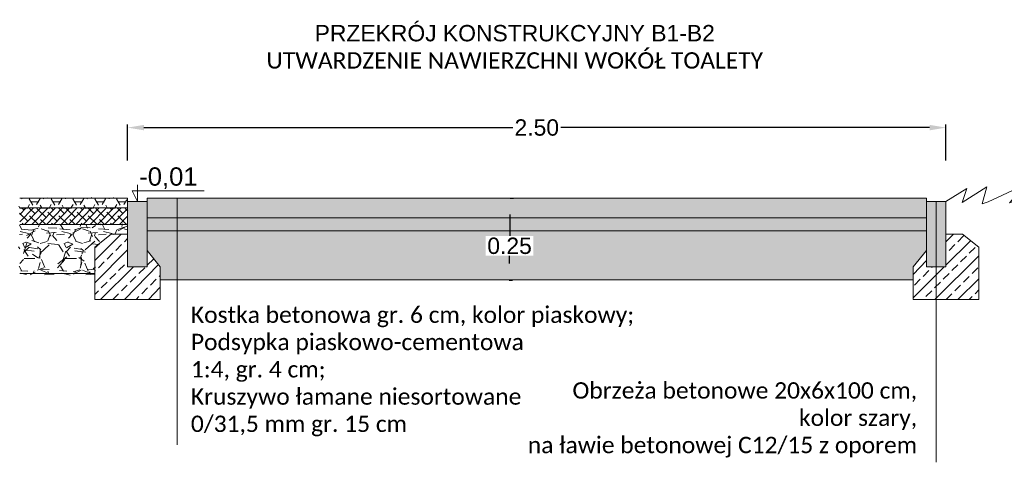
# Model space of a CAD drawing. Header units: metres. Extents: x 5507784 to 5508297, y 5948658 to 5948992.
# Tile 39 of 98: x 5507995.14 to 5507998.15, y 5948925.82 to 5948927.17. Entities that reach past the tile are written whole.
import ezdxf

# ---------------------------------------------------------------- set-up
doc = ezdxf.new("R2010")
doc.units = ezdxf.units.M
doc.layers.add('02 rysunki_tech', color=7, linetype='CONTINUOUS', lineweight=5, true_color=0x000000)
doc.layers.add('1_nawierzchnie', color=253, linetype='CONTINUOUS', lineweight=5)
doc.styles.get("Standard").update_dxf_attribs({"font": 'arial.ttf'})
doc.dimstyles.new('standard 20', dxfattribs={"dimtxt": 0.05, "dimasz": 0.05, "dimexe": 0.01, "dimexo": 0.001, "dimgap": 0.005, "dimtad": 0, "dimtih": 1, "dimtoh": 1, "dimzin": 0, "dimdsep": 46, "dimtxsty": 'Standard', "dimcen": 0.005, "dimclrd": 251, "dimclre": 251, "dimclrt": 251, "dimadec": 0, "dimazin": 0, "dimtfac": 1, "dimtofl": 0, "dimtmove": 0, "dimatfit": 3, "dimfxl": 0.1, "dimfxlon": 1, "dimtfill": 1, "dimtolj": 1, "dimtzin": 0, "dimarcsym": 0})
pattern_1 = [(228.0127875, (0.09144000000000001, 0.127), (-1.01600000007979, -1.142999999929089), [0.017086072, -1.69152418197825]), (184.969741, (0.08001, 0.1143), (1.523999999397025, 0.1270000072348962), [0.029320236, -2.9027024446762]), (132.5104471, (0.0508, 0.11176), (1.270000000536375, -1.396999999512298), [0.020674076, -2.046736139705]), (267.273689, (0.00127, 0.08001), (0.1270000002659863, 2.539999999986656), [0.026700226, -2.6433218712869]), (292.83365418, (0, 0.05334), (-0.6350000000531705, 1.523999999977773), [0.026181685, -2.5919903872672]), (357.2736889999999, (0.01016, 0.02921), (-2.539999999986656, 0.1270000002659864), [0.026700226, -2.6433218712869]), (37.69424047, (0.03683, 0.02794), (-1.650999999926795, -1.270000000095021), [0.03530968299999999, -3.495655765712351]), (72.25532837, (0.06477000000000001, 0.04953), (0.8890000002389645, 2.793999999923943), [0.033335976, -3.30026283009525]), (121.42956562, (0.07493, 0.08128), (-1.016000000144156, 1.650999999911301), [0.02679065, -2.652277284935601]), (175.2363583, (0.06096, 0.10414), (1.396999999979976, -0.1270000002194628), [0.030585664, -1.4986968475]), (222.3974378, (0.03048, 0.10668), (-1.523999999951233, -1.3970000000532), [0.03955389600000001, -3.91583862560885]), (138.81407483, (0.127, 0.07874), (-0.8889999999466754, 0.7620000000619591), [0.013500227, -1.3365282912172]), (171.4692344, (0.11684, 0.08763), (1.651000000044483, -0.2539999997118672), [0.025684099, -2.542731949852]), (225, (0.09144000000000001, 0.09144000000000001), (-1.776356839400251e-17, -0.127000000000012), [0.017960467, -0.1616446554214]), (203.19859051, (0.08255000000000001, 0.10668), (0.6350000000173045, 0.2539999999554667), [0.009672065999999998, -0.9575311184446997]), (291.80140949, (0.07366, 0.10287), (-0.1270000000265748, 0.3809999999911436), [0.013678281, -0.6702376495]), (30.96375653, (0.07874, 0.09017000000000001), (0.3810000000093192, 0.2539999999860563), [0.022215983, -0.7183149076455]), (161.56505118, (0.09779, 0.1016), (0.2540000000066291, -0.1269999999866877), [0.016064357, -0.3855449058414]), (16.389540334, (0, 0.10287), (1.270000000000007, 0.3810000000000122), [0.0225044, -2.22794133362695]), (70.34617594, (0.02159, 0.10922), (-0.5080000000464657, -1.396999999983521), [0.018879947, -1.86911078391]), (293.19859051, (0.09779, 0.127), (-0.2539999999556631, 0.6350000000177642), [0.019344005, -0.9478591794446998]), (343.6104596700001, (0.10541, 0.10922), (-1.270000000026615, 0.380999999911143), [0.0225044, -2.227941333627]), (339.44395478, (0, 0.02413), (-0.6349999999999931, 0.2540000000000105), [0.02170175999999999, -1.0633867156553]), (294.7751406, (0.02032, 0.01651), (-0.6350000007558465, 1.396999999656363), [0.018183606, -1.800179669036]), (66.80140949, (0.09906000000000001, 0), (0.2539999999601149, 0.6350000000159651), [0.019344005, -0.9478591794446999]), (17.35402464, (0.10668, 0.01778), (-1.650999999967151, -0.5080000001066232), [0.02128913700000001, -2.10761879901]), (69.44395478, (0.03683, 0), (-0.254000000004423, -0.6349999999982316), [0.01085088, -1.0742375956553]), (101.309932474, (0.09144000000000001, 0), (-0.12700000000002, 0.5080000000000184), [0.00647573, -0.6410997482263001]), (165.963756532, (0.09017000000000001, 0.006350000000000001), (0.3809999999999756, -0.1269999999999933), [0.026181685, -0.49745272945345]), (186.00900596, (0.06477000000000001, 0.0127), (1.269999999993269, 0.1270000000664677), [0.02426335, -2.40206824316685]), (303.69006753, (0.07874, 0.07874), (-0.1270000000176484, 0.2539999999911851), [0.018316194, -0.439588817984]), (353.15722659, (0.0889, 0.0635), (2.159000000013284, -0.2539999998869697), [0.031977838, -3.16580045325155]), (60.9453959, (0.12065, 0.05968999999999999), (-0.5080000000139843, -0.8889999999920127), [0.013075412, -1.2944696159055]), (90, (0.127, 0.07112), (-0.127, 0.127), [0.00762, -0.11938]), (120.25643716, (0.06223, 0.01651), (0.5079999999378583, -0.8890000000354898), [0.017643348, -1.74669703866]), (48.01278749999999, (0.05334, 0.03175), (1.016000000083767, 1.14299999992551), [0.034172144, -1.67443810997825]), (0, (0.0762, 0.05715), (0.127, 0.127), [0.03302, -0.09398]), (325.3048465, (0.10922, 0.05715), (1.270000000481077, -0.8889999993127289), [0.020080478, -1.987965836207]), (254.0546040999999, (0.12573, 0.04572), (-0.1269999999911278, -0.5080000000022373), [0.018491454, -0.9060825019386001]), (207.64597536, (0.12065, 0.02794), (-2.413000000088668, -1.269999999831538), [0.030107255, -2.980623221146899]), (175.42607874, (0.09398, 0.01397), (-1.650999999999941, 0.1269999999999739), [0.031851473, -3.153292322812])]
pattern_2 = [(45, (149.5078203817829, -48053.61730950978), (-0.03535533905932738, 0.03535533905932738), []), (45, (149.5431757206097, -48053.61730950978), (-0.03535533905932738, 0.03535533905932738), [0.025, -0.0125])]

# ---------------------------------------------------------------- blocks, each defined once
blk = doc.blocks.new('*D98')
at = {"layer": '02 rysunki_tech', "color": 251, "lineweight": -2, "ltscale": 0.1, "transparency": 16777216}
for p, q in [((5507996.641634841, 5948926.622823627), (5507996.651634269, 5948926.622716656)), ((5507996.641099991, 5948926.572826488), (5507996.640395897, 5948926.507008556)), ((5507996.639489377, 5948926.422268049), (5507996.639742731, 5948926.445951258)), ((5507996.638954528, 5948926.37227091), (5507996.648953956, 5948926.372163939))]:
    blk.add_line(p, q, dxfattribs=at)
at = {"layer": '02 rysunki_tech', "color": 251, "ltscale": 0.1, "transparency": 16777216}
for points in [[(5507996.632767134, 5948926.572915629), (5507996.649432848, 5948926.572737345), (5507996.641634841, 5948926.622823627)], [(5507996.63115652, 5948926.42235719), (5507996.647822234, 5948926.422178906), (5507996.638954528, 5948926.37227091)]]:
    blk.add_solid(points, dxfattribs=at)
at = {"layer": '02 rysunki_tech', "color": 251, "ltscale": 0.1, "transparency": 16777216, "insert": (5507996.640069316, 5948926.476479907), "char_height": 0.05, "attachment_point": 5, "bg_fill": 3, "box_fill_scale": 1.1, "bg_fill_color": 256, "bg_fill_true_color": 13158600, "bg_fill_transparency": 0}
blk.add_mtext('\\A1;0.25', dxfattribs=at)
blk = doc.blocks.new('*D108')
at = {"layer": '02 rysunki_tech', "color": 251, "lineweight": -2, "ltscale": 0.1, "transparency": 16777216}
for p, q in [((5507995.473220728, 5948926.737986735), (5507995.473220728, 5948926.847986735)), ((5507995.523220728, 5948926.837986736), (5507996.652941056, 5948926.837986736)), ((5507997.923220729, 5948926.837986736), (5507996.793500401, 5948926.837986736)), ((5507997.973220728, 5948926.737986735), (5507997.973220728, 5948926.847986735))]:
    blk.add_line(p, q, dxfattribs=at)
at = {"layer": '02 rysunki_tech', "color": 251, "ltscale": 0.1, "transparency": 16777216}
for points in [[(5507995.523220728, 5948926.846320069), (5507995.523220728, 5948926.829653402), (5507995.473220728, 5948926.837986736)], [(5507997.923220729, 5948926.846320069), (5507997.923220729, 5948926.829653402), (5507997.973220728, 5948926.837986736)]]:
    blk.add_solid(points, dxfattribs=at)
at = {"layer": '02 rysunki_tech', "color": 251, "ltscale": 0.1, "transparency": 16777216, "insert": (5507996.723220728, 5948926.837986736), "char_height": 0.05, "attachment_point": 5, "bg_fill": 3, "box_fill_scale": 1.1, "bg_fill_color": 256, "bg_fill_true_color": 13158600, "bg_fill_transparency": 0}
blk.add_mtext('\\A1;2.50', dxfattribs=at)

msp = doc.modelspace()

# ---------------------------------------------------------------- hatches: boundary and pattern name
at = {"layer": '02 rysunki_tech', "ltscale": 0.1, "true_color": 0x939598}
h = msp.add_hatch(dxfattribs=at)
h.set_pattern_fill('HONEY', color=252, scale=0.007)
h.set_pattern_definition([(0, (0, 0), (0.0333375, 0.019247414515), [0.022225, -0.04445]), (120, (0, 0), (-0.03333749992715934, 0.01924741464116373), [0.02222499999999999, -0.04444999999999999]), (59.99999999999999, (0, 0), (7.284066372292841e-11, 0.03849482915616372), [-0.04445, 0.022225])])
h.paths.add_polyline_path([(5507995.473220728, 5948926.61238029), (5507995.473220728, 5948926.62238029), (5507995.143628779, 5948926.62238029), (5507995.143628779, 5948926.59238029), (5507995.473220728, 5948926.59238029)])
at = {"layer": '02 rysunki_tech', "linetype": 'Continuous', "true_color": 0xc7c8ca}
h = msp.add_hatch(color=9, dxfattribs=at)
h.dxf.hatch_style = 1
h.paths.add_polyline_path([(5507997.913220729, 5948926.61238029), (5507997.913220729, 5948926.62238029), (5507995.533220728, 5948926.62238029), (5507995.533220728, 5948926.61238029), (5507995.533220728, 5948926.562380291), (5507997.913220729, 5948926.562380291)])
at = {"layer": '02 rysunki_tech', "ltscale": 0.1, "true_color": 0x939598}
h = msp.add_hatch(dxfattribs=at)
h.set_pattern_fill('ANSI38', color=252, scale=0.005)
h.set_pattern_definition([(45, (0, 0), (-0.01122532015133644, 0.01122532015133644), []), (135, (0, 0), (-0.03367596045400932, 0.01122532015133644), [0.0396875, -0.0238125])])
h.paths.add_polyline_path([(5507995.473220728, 5948926.59238029), (5507995.143628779, 5948926.59238029), (5507995.143628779, 5948926.54238029), (5507995.473220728, 5948926.54238029)])
at = {"layer": '02 rysunki_tech', "ltscale": 2}
h = msp.add_hatch(color=255, dxfattribs=at)
h.dxf.hatch_style = 1
h.paths.add_polyline_path([(5507995.473220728, 5948926.61238029), (5507995.533220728, 5948926.61238029), (5507995.533220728, 5948926.41238029), (5507995.473220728, 5948926.41238029)])
h = msp.add_hatch(color=255, dxfattribs=at)
h.dxf.hatch_style = 1
h.paths.add_polyline_path([(5507997.973220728, 5948926.61238029), (5507997.913220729, 5948926.61238029), (5507997.913220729, 5948926.41238029), (5507997.973220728, 5948926.41238029)])
at = {"layer": '02 rysunki_tech', "ltscale": 0.1, "true_color": 0x939598}
h = msp.add_hatch(dxfattribs=at)
h.set_pattern_fill('HEX', color=252, scale=0.005)
h.set_pattern_definition([(0, (0, 0), (0, 0.027496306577), [0.015875, -0.03175]), (120, (0, 0), (-0.02381250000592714, -0.01374815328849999), [0.015875, -0.03174999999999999]), (59.99999999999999, (0.015875, 0), (-0.02381250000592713, 0.0137481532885), [0.015875, -0.03175])])
h.paths.add_polyline_path([(5507997.913220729, 5948926.562380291), (5507995.533220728, 5948926.562380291), (5507995.533220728, 5948926.522380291), (5507997.913220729, 5948926.522380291)])
h = msp.add_hatch(dxfattribs=at)
h.set_pattern_fill('GRAVEL', color=252, scale=0.005)
h.set_pattern_definition(pattern_1)
h.paths.add_polyline_path([(5507995.373220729, 5948926.47238029), (5507995.423220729, 5948926.51238029), (5507995.473220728, 5948926.51238029), (5507995.473220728, 5948926.54238029), (5507995.143628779, 5948926.54238029), (5507995.143628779, 5948926.39238029), (5507995.373220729, 5948926.39238029), (5507995.373220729, 5948926.41238029)])
at = {"layer": '02 rysunki_tech', "ltscale": 2}
h = msp.add_hatch(dxfattribs=at)
h.set_pattern_fill('ANSI33', color=253, scale=0.2)
h.set_pattern_definition(pattern_2)
h.paths.add_polyline_path([(5507995.373220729, 5948926.312380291), (5507995.373220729, 5948926.41238029), (5507995.373220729, 5948926.47238029), (5507995.423220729, 5948926.51238029), (5507995.473220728, 5948926.51238029), (5507995.473220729, 5948926.41238029), (5507995.533220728, 5948926.41238029), (5507995.533220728, 5948926.46238029), (5507995.573220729, 5948926.41238029), (5507995.573220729, 5948926.312380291)])
at = {"layer": '02 rysunki_tech', "ltscale": 0.1, "true_color": 0x939598}
h = msp.add_hatch(dxfattribs=at)
h.set_pattern_fill('GRAVEL', color=252, scale=0.005)
h.set_pattern_definition(pattern_1)
h.paths.add_polyline_path([(5507997.913220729, 5948926.46238029), (5507997.913220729, 5948926.522380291), (5507995.533220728, 5948926.522380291), (5507995.533220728, 5948926.46238029), (5507995.573220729, 5948926.41238029), (5507995.573220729, 5948926.37238029), (5507997.873220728, 5948926.37238029), (5507997.873220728, 5948926.41238029)])
at = {"layer": '02 rysunki_tech', "ltscale": 2}
h = msp.add_hatch(dxfattribs=at)
h.set_pattern_fill('ANSI33', color=253, scale=0.2)
h.set_pattern_definition(pattern_2)
h.paths.add_polyline_path([(5507998.073220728, 5948926.312380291), (5507998.073220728, 5948926.41238029), (5507998.073220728, 5948926.47238029), (5507998.023220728, 5948926.51238029), (5507997.973220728, 5948926.51238029), (5507997.973220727, 5948926.41238029), (5507997.913220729, 5948926.41238029), (5507997.913220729, 5948926.46238029), (5507997.873220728, 5948926.41238029), (5507997.873220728, 5948926.312380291)])

# ---------------------------------------------------------------- linework, layer by layer
at = {"layer": '02 rysunki_tech', "linetype": 'Continuous'}
for points in [[(5507995.473220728, 5948926.61238029), (5507995.473220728, 5948926.62238029), (5507995.143628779, 5948926.62238029)], [(5507995.533220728, 5948926.62238029), (5507997.913220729, 5948926.62238029)], [(5507995.533220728, 5948926.61238029), (5507995.533220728, 5948926.62238029)], [(5507995.624342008, 5948926.62238029), (5507995.624342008, 5948925.86888535)], [(5507997.913220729, 5948926.61238029), (5507997.913220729, 5948926.62238029)], [(5507995.143628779, 5948926.59238029), (5507995.473220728, 5948926.59238029)], [(5507997.943220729, 5948926.61238029), (5507997.943220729, 5948925.81508582)], [(5507995.533220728, 5948926.562380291), (5507997.913220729, 5948926.562380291)], [(5507995.143628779, 5948926.54238029), (5507995.473220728, 5948926.54238029)], [(5507995.533220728, 5948926.522380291), (5507997.913220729, 5948926.522380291)], [(5507995.143628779, 5948926.39238029), (5507995.373220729, 5948926.39238029)], [(5507995.573220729, 5948926.37238029), (5507997.873220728, 5948926.37238029)]]:
    msp.add_lwpolyline(points, dxfattribs=at)
at = {"layer": '02 rysunki_tech', "color": 18, "ltscale": 0.5, "true_color": 0x000000}
for points in [[(5507995.473220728, 5948926.61238029), (5507995.533220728, 5948926.61238029), (5507995.533220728, 5948926.41238029), (5507995.473220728, 5948926.41238029)], [(5507997.973220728, 5948926.61238029), (5507997.913220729, 5948926.61238029), (5507997.913220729, 5948926.41238029), (5507997.973220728, 5948926.41238029)]]:
    msp.add_lwpolyline(points, close=True, dxfattribs=at)
for points in [[(5507995.373220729, 5948926.312380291), (5507995.373220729, 5948926.41238029), (5507995.373220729, 5948926.47238029), (5507995.423220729, 5948926.51238029), (5507995.473220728, 5948926.51238029), (5507995.473220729, 5948926.41238029), (5507995.533220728, 5948926.41238029), (5507995.533220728, 5948926.46238029), (5507995.573220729, 5948926.41238029), (5507995.573220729, 5948926.312380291), (5507995.373220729, 5948926.312380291)], [(5507998.073220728, 5948926.312380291), (5507998.073220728, 5948926.41238029), (5507998.073220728, 5948926.47238029), (5507998.023220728, 5948926.51238029), (5507997.973220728, 5948926.51238029), (5507997.973220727, 5948926.41238029), (5507997.913220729, 5948926.41238029), (5507997.913220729, 5948926.46238029), (5507997.873220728, 5948926.41238029), (5507997.873220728, 5948926.312380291), (5507998.073220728, 5948926.312380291)]]:
    msp.add_lwpolyline(points, dxfattribs=at)
at = {"layer": '1_nawierzchnie', "color": 18, "linetype": 'Continuous', "true_color": 0x000000}
msp.add_lwpolyline([(5507995.503220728, 5948926.662633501), (5507995.503220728, 5948926.61238029), (5507995.487307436, 5948926.644914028), (5507995.706704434, 5948926.644914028)], dxfattribs=at)
at = {"layer": '1_nawierzchnie', "color": 252, "linetype": 'Continuous', "true_color": 0x939598}
msp.add_lwpolyline([(5507997.973220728, 5948926.61238029), (5507998.037099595, 5948926.652138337), (5507998.022403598, 5948926.608655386), (5507998.097656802, 5948926.656839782), (5507998.084132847, 5948926.604541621), (5507998.101774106, 5948926.611006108), (5507998.220534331, 5948926.666239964), (5507998.167034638, 5948926.608067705), (5507998.308720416, 5948926.651550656), (5507998.265804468, 5948926.579861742), (5507998.320481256, 5948926.606892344), (5507998.423368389, 5948926.645086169), (5507998.433169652, 5948926.648724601), (5507998.416901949, 5948926.599840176), (5507998.412912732, 5948926.587852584), (5507998.480394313, 5948926.649199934), (5507998.485688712, 5948926.608655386), (5507998.490978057, 5948926.601015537), (5507998.569762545, 5948926.662713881), (5507998.549772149, 5948926.588676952), (5507998.606212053, 5948926.6276408), (5507998.640898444, 5948926.651550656), (5507998.645015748, 5948926.608067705)], dxfattribs=at)

# ---------------------------------------------------------------- texts
at = {"layer": '02 rysunki_tech', "char_height": 0.05, "attachment_point": 1}
for s, width, heights, insert in [('\\pxqc;PRZEKRÓJ KONSTRUKCYJNY B1-B2\\P{\\fCalibri|b0|i0|c238|p34;UTWARDZENIE NAWIERZCHNI WOKÓŁ TOALETY}', 1.919742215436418, [0.1616450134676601], (5507995.696004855, 5948927.151672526, 21.754964)), ('{\\fCalibri|b0|i0|c238|p34;Kostka betonowa gr. 6 cm, kolor piaskowy;\\P\\pxql;Podsypka piaskowo-cementowa \\P1:4, gr. 4 cm;\\PKruszywo łamane niesortowane \\P0/31,5 mm gr. 15 cm}', 1.659401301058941, [0], (5507995.666573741, 5948926.291197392, 10.12)), ('\\A1;\\pxqr;{\\fCalibri|b0|i0|c238|p34;Obrzeża betonowe 20x6x100 cm, \\P\\pi-1.5,l6;kolor szary, \\Pna ławie betonowej C12/15 z oporem}', 1.717091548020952, [0], (5507996.167957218, 5948926.059731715, 10.12))]:
    msp.add_mtext_dynamic_manual_height_columns(s, width=width, gutter_width=0.015, heights=heights, dxfattribs=dict(at, insert=insert))
at = {"layer": '1_nawierzchnie', "color": 18, "linetype": 'Continuous', "true_color": 0x000000, "insert": (5507995.508790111, 5948926.716522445), "char_height": 0.05599999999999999, "attachment_point": 1}
msp.add_mtext_dynamic_manual_height_columns('-0,01', width=0.08562957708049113, gutter_width=0.7, heights=[0], dxfattribs=at)

# ---------------------------------------------------------------- next in the draw order: dimensions: what is measured, and where the dimension line sits
at = {"layer": '02 rysunki_tech', "ltscale": 0.1}
dim = msp.add_linear_dim(base=(5507996.638954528, 5948926.37227091), p1=(5507996.641409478, 5948926.622826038), p2=(5507996.638729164, 5948926.372273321), angle=269.3870958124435, dimstyle='standard 20', dxfattribs=at)
dim.commit()
dim.dimension.update_dxf_attribs({"geometry": '*D98', "text_midpoint": (5507996.640069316, 5948926.476479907), "dimtype": 161})

# ---------------------------------------------------------------- next in the draw order: dimensions: what is measured, and where the dimension line sits
dim = msp.add_aligned_dim(p1=(5507995.473220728, 5948926.61238029), p2=(5507997.973220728, 5948926.61238029), distance=0.22560644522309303, dimstyle='standard 20', dxfattribs=at)
dim.commit()
dim.dimension.update_dxf_attribs({"geometry": '*D108', "text_midpoint": (5507996.723220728, 5948926.837986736)})

doc.saveas('drawing.dxf')
